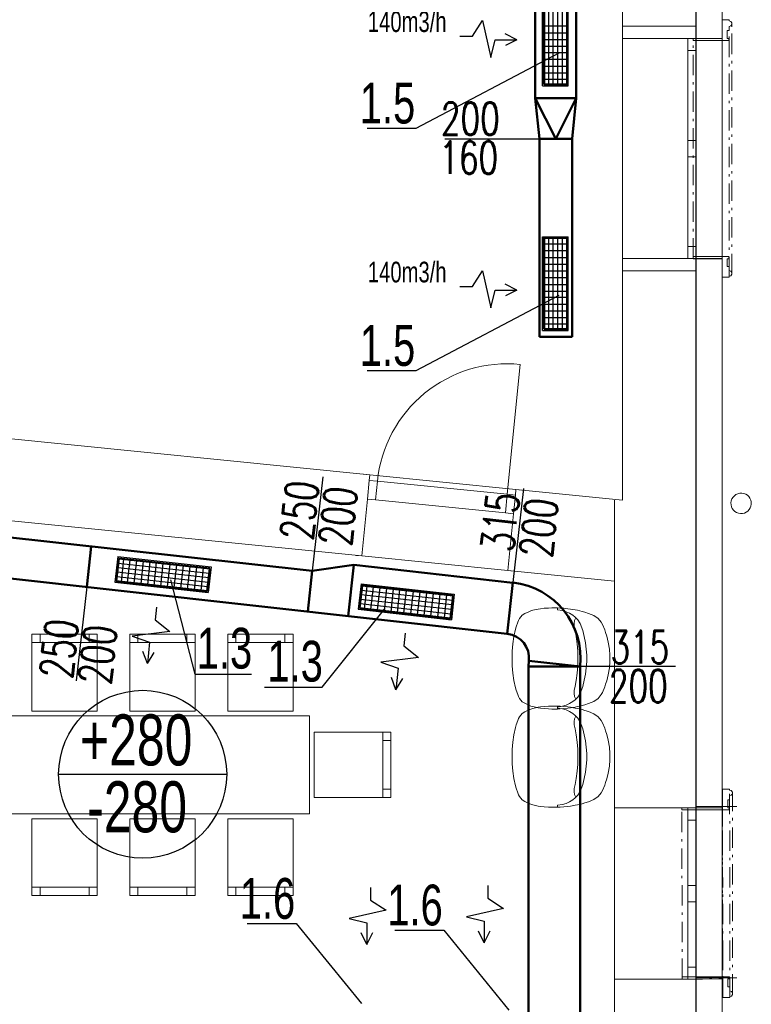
# Model space of a CAD drawing. Header units: millimetres. Extents: x 28262 to 240133, y -152087 to 56534.
# Tile 93 of 107: x 215938 to 220421, y -31115 to -25081. Entities that reach past the tile are written whole.
import ezdxf

# ---------------------------------------------------------------- set-up
doc = ezdxf.new("R2010")
doc.units = ezdxf.units.MM
doc.header["$MEASUREMENT"] = 0
doc.linetypes.add('Čerchovaná M', pattern=[225, 125, -42.5, 15, -42.5])
doc.linetypes.add('Čerchovaná S', pattern=[175, 75, -42.5, 15, -42.5])
doc.layers.get('0').update_dxf_attribs({"lineweight": 9})
for name, color, linetype, lineweight in [('--VZT', 6, 'Continuous', 50), ('--VZT POPIS', 7, 'Continuous', 25), ('--VZT_ODV', 5, 'Continuous', 50), ('--VZT_POPIS', 7, 'Continuous', 25), ('Konstrukce - nosné', 7, 'Continuous', 9), ('Nové_3D prvky fasada nove', 7, 'Continuous', 9), ('Nové_3D prvky fasada stavajici', 7, 'Continuous', 13), ('Nové_Interiér - nábytek', 9, 'Continuous', 9), ('Nové_Konstrukce - nosné', 7, 'Continuous', 9), ('Nové_Otvory – Dveře', 7, 'Continuous', 9), ('Nové_Otvory – Okna', 7, 'Continuous', 9)]:
    doc.layers.add(name, color=color, linetype=linetype, lineweight=lineweight)
doc.layers.add('NonPlottable_0', color=7, linetype='Continuous', lineweight=13, plot=False)
doc.styles.add('styl1', font='arial.ttf', dxfattribs={"width": 0.7, "height": 250})
doc.styles.add('styl2', font='ARIALUNI.ttf', dxfattribs={"width": 0.7, "height": 30})
doc.styles.add('styl6', font='romans.shx', dxfattribs={"width": 0.7, "height": 200})

msp = doc.modelspace()

# ---------------------------------------------------------------- linework, layer by layer
at = {"layer": '--VZT'}
for p, q in [((209925.8, -27590.4), (217730.6, -28459.8)), ((218925.6, -28844.4), (209898.2, -27838.8)), ((216349.1, -28557.4), (216376.7, -28309)), ((216530, -28522), (216545.5, -28382.9)), ((217102.1, -28444.9), (216545.5, -28382.9)), ((217086.6, -28584), (217102.1, -28444.9)), ((217702.9, -28708.2), (217730.6, -28459.8)), ((217730.6, -28459.8), (217986.3, -28422.9)), ((217951.4, -28735.9), (217986.3, -28422.9)), ((217986.3, -28422.9), (218960.4, -28531.4)), ((217086.6, -28584), (216530, -28522)), ((218925.6, -28844.4), (218960.5, -28531.1)), ((218020.8, -28688.1), (218036.3, -28548.9)), ((218592.9, -28610.9), (218036.3, -28548.9)), ((218577.4, -28750.1), (218592.9, -28610.9)), ((218577.4, -28750.1), (218020.8, -28688.1)), ((219057.8, -29009.8), (219056.2, -29044.7)), ((219058.1, -29009.8), (219371.1, -29044.7)), ((219056.2, -29044.7), (219056.2, -34577.9)), ((219371.2, -29044.7), (219056.2, -29044.7)), ((219371.2, -29044.7), (219371.2, -34577.9))]:
    msp.add_line(p, q, dxfattribs=at)
for centre, radius, end in [((218909, -28993.2), 465, 83.6436), ((218908.7, -28993.2), 150, 83.53092)]:
    msp.add_arc(centre, radius, 353.6436, end, dxfattribs=at)
at = {"layer": '--VZT POPIS'}
for p, q in [((219141.3, -25486.6), (219299.1, -25486.6)), ((218542.1, -25811.6), (219122, -25811.6)), ((219141.3, -26411.6), (219299.1, -26411.6)), ((219141.3, -26986.6), (219299.1, -26986.6)), ((217794.8, -27883.4), (217730.6, -28459.8)), ((219024.4, -27954.7), (218960.2, -28531.1)), ((216538.8, -28371.6), (216521.3, -28528.4)), ((217110.2, -28435.2), (217092.7, -28592)), ((218029.6, -28537.6), (218012.1, -28694.4)), ((216349.1, -28557.4), (216284.8, -29133.8)), ((218601, -28601.3), (218583.5, -28758.1)), ((219955.9, -29044.7), (219376, -29044.7)), ((216176.8, -29705.7), (217206.1, -29705.7))]:
    msp.add_line(p, q, dxfattribs=at)
msp.add_circle((216691.5, -29705.7), 514.7, dxfattribs=at)
at = {"layer": '--VZT_ODV'}
for p, q in [((219097, -25561.6), (219097, -22565.1)), ((219347, -22565.1), (219347, -25561.6)), ((219151.8, -24918.6), (219151.8, -25478.6)), ((219291.8, -24918.6), (219291.8, -25478.6)), ((219291.8, -25478.6), (219151.8, -25478.6)), ((219347, -25561.6), (219097, -25561.6)), ((219122, -25811.6), (219097, -25561.6)), ((219097, -25561.6), (219222, -25811.6)), ((219222, -25811.6), (219347, -25561.6)), ((219322, -25811.6), (219347, -25561.6)), ((219322, -25811.6), (219122, -25811.6)), ((219122, -25811.6), (219122, -27023.9)), ((219322, -27023.9), (219322, -25811.6)), ((219151.8, -26418.6), (219151.8, -26978.6)), ((219291.8, -26418.6), (219151.8, -26418.6)), ((219291.8, -26418.6), (219291.8, -26978.6)), ((219122, -27023.9), (219322, -27023.9)), ((219291.8, -26978.6), (219151.8, -26978.6))]:
    msp.add_line(p, q, dxfattribs=at)
at = {"layer": '--VZT_POPIS'}
for p, q in [((219141.3, -25486.6), (219141.3, -24911.6)), ((219180.3, -25478.8), (219180.3, -24918.6)), ((219207.2, -25477.7), (219207.2, -24918.6)), ((219235.3, -25478.8), (219235.3, -24918.6)), ((219263.3, -25478.8), (219263.3, -24918.6)), ((219299.1, -25486.6), (219299.1, -24911.6)), ((218712.4, -25182.4), (218774.2, -25085.3)), ((218774.2, -25085.3), (218825.4, -25313.1)), ((219291.8, -25121.6), (219151.8, -25121.6)), ((219291.8, -25162.6), (219151.8, -25162.6)), ((218634.7, -25182.4), (218712.4, -25182.4)), ((218825.4, -25313.1), (218851.8, -25203.6)), ((218851.8, -25203.6), (218984.2, -25203.6)), ((218984.2, -25203.6), (218911.9, -25168.3)), ((218984.2, -25203.6), (218913.6, -25238.9)), ((219291.8, -25205.1), (219151.8, -25205.1)), ((219291.8, -25246.1), (219151.8, -25246.1)), ((218367.3, -25745.5), (219244.3, -25284.5)), ((219291.8, -25284.6), (219151.8, -25284.6)), ((219291.8, -25325.6), (219151.8, -25325.6)), ((219291.8, -25368.1), (219151.8, -25368.1)), ((219291.8, -25409.1), (219151.8, -25409.1)), ((219291.8, -25447.6), (219151.8, -25447.6)), ((218067.2, -25745.5), (218367.3, -25745.5)), ((219141.3, -26986.6), (219141.3, -26411.6)), ((219180.3, -26978.8), (219180.3, -26418.6)), ((219207.2, -26977.7), (219207.2, -26418.6)), ((219235.3, -26978.8), (219235.3, -26418.6)), ((219263.3, -26978.8), (219263.3, -26418.6)), ((219299.1, -26986.6), (219299.1, -26411.6)), ((219291.8, -26456.1), (219151.8, -26456.1)), ((219291.8, -26497.1), (219151.8, -26497.1)), ((219291.8, -26539.6), (219151.8, -26539.6)), ((219291.8, -26580.6), (219151.8, -26580.6)), ((218712.4, -26717), (218774.2, -26619.9)), ((218774.2, -26619.9), (218825.4, -26847.7)), ((219291.8, -26621.6), (219151.8, -26621.6)), ((219291.8, -26662.6), (219151.8, -26662.6)), ((218634.7, -26717), (218712.4, -26717)), ((218984.2, -26738.2), (218911.9, -26702.9)), ((219291.8, -26705.1), (219151.8, -26705.1)), ((218367.3, -27231), (219244.3, -26770)), ((218825.4, -26847.7), (218851.8, -26738.2)), ((218851.8, -26738.2), (218984.2, -26738.2)), ((218984.2, -26738.2), (218913.6, -26773.5)), ((219291.8, -26746.1), (219151.8, -26746.1)), ((219291.8, -26784.6), (219151.8, -26784.6)), ((219291.8, -26825.6), (219151.8, -26825.6)), ((219291.8, -26868.1), (219151.8, -26868.1)), ((219291.8, -26909.1), (219151.8, -26909.1)), ((219291.8, -26947.6), (219151.8, -26947.6)), ((218067.2, -27231), (218367.3, -27231)), ((216538.8, -28371.6), (217110.2, -28435.2)), ((216542.2, -28411.2), (217098.9, -28473.2)), ((216560.8, -28525.4), (216576.3, -28386.3)), ((216599.1, -28529.7), (216614.6, -28390.5)), ((216639.9, -28534.2), (216655.4, -28395.1)), ((216682.1, -28538.9), (216697.6, -28399.8)), ((216722.8, -28543.5), (216738.3, -28404.3)), ((216761.1, -28547.7), (216776.6, -28408.6)), ((216801.9, -28552.3), (216817.4, -28413.1)), ((216844.1, -28557), (216859.6, -28417.8)), ((216536.1, -28465.8), (217092.8, -28527.8)), ((216540.4, -28438), (217096, -28499.9)), ((216884.8, -28561.5), (216900.3, -28422.4)), ((216925.6, -28566.1), (216941.1, -28426.9)), ((216966.3, -28570.6), (216981.8, -28431.5)), ((217008.6, -28575.3), (217024.1, -28436.2)), ((217049.3, -28579.8), (217064.8, -28440.7)), ((216521.3, -28528.4), (217092.7, -28592)), ((216533, -28493.7), (217089.7, -28555.7)), ((217013.2, -29093), (216864.3, -28513.5)), ((218029.6, -28537.6), (218601, -28601.3)), ((218033, -28577.2), (218589.7, -28639.3)), ((218051.6, -28691.5), (218067.1, -28552.4)), ((218089.9, -28695.8), (218105.4, -28556.6)), ((218130.6, -28700.3), (218146.1, -28561.2)), ((218172.9, -28705), (218188.4, -28565.9)), ((218213.6, -28709.5), (218229.1, -28570.4)), ((218251.9, -28713.8), (218267.4, -28574.7)), ((218292.6, -28718.3), (218308.1, -28579.2)), ((218334.9, -28723), (218350.4, -28583.9)), ((218375.6, -28727.6), (218391.1, -28588.4)), ((218416.4, -28732.1), (218431.9, -28593)), ((218457.1, -28736.7), (218472.6, -28597.5)), ((218499.4, -28741.4), (218514.9, -28602.2)), ((218023.8, -28659.7), (218580.5, -28721.8)), ((218026.9, -28631.9), (218583.6, -28693.9)), ((218031.1, -28604.1), (218586.7, -28666)), ((218540.1, -28745.9), (218555.6, -28606.8)), ((216775.5, -28682), (216767.9, -28759.3)), ((217790.3, -29172.5), (218173.8, -28694)), ((218012.1, -28694.4), (218583.5, -28758.1)), ((216767.9, -28759.3), (216858.5, -28830.3)), ((216858.5, -28830.3), (216626.8, -28858.9)), ((218298.8, -28841.5), (218291.2, -28918.8)), ((216626.8, -28858.9), (216733.1, -28896)), ((216733.1, -28896), (216720.1, -29027.7)), ((216720.1, -29027.7), (216691.9, -28954)), ((216720.1, -29027.7), (216762.4, -28959.2)), ((218291.2, -28918.8), (218381.8, -28989.8)), ((218381.8, -28989.8), (218150.1, -29018.4)), ((218150.1, -29018.4), (218256.4, -29055.5)), ((218256.4, -29055.5), (218243.4, -29187.2)), ((217013.2, -29093), (217357.3, -29093)), ((218243.4, -29187.2), (218215.2, -29113.5)), ((218243.4, -29187.2), (218285.7, -29118.7)), ((217438.8, -29172.5), (217790.3, -29172.5)), ((218086.8, -30398.8), (218086.8, -30476.4)), ((218805.7, -30388.2), (218805.7, -30465.8)), ((218805.7, -30465.8), (218902.9, -30527.6)), ((218086.8, -30476.4), (218183.9, -30538.2)), ((218902.9, -30527.6), (218675, -30578.8)), ((218183.9, -30538.2), (217956.1, -30589.4)), ((217956.1, -30589.4), (218065.6, -30615.9)), ((218675, -30578.8), (218784.5, -30605.3)), ((217331.7, -30620), (217631.8, -30620)), ((217631.8, -30620), (218031.3, -31111.2)), ((218065.6, -30615.9), (218065.6, -30748.3)), ((218784.5, -30605.3), (218784.5, -30737.7)), ((218065.6, -30748.3), (218030.3, -30677.7)), ((218065.6, -30748.3), (218100.9, -30675.9)), ((218235.7, -30660.5), (218535.8, -30660.5)), ((218535.8, -30660.5), (218935.3, -31151.7)), ((218784.5, -30737.7), (218749.2, -30667.1)), ((218784.5, -30737.7), (218819.9, -30665.3))]:
    msp.add_line(p, q, dxfattribs=at)
at = {"linetype": 'Continuous'}
msp.add_line((220081.9, -35722.3), (220081.9, -18100.3), dxfattribs=at)
at = {"layer": 'Konstrukce - nosné', "linetype": 'Continuous'}
for p, q in [((219631.9, -23610.3), (219631.9, -25120.6)), ((220081.9, -25120.6), (220081.9, -23610.3)), ((219931.9, -25120.6), (219631.9, -25120.6)), ((219981.9, -25120.6), (219931.9, -25120.6)), ((220081.9, -25120.6), (219981.9, -25120.6)), ((219931.9, -26620.6), (219631.9, -26620.6)), ((219631.9, -26620.6), (219631.9, -28025.5)), ((219981.9, -26620.6), (219931.9, -26620.6)), ((220081.9, -26620.6), (219981.9, -26620.6)), ((220081.9, -28025.5), (220081.9, -26620.6)), ((218083.3, -27870.2), (212156.2, -27276.1)), ((212106.4, -27773.6), (218033.4, -28367.7)), ((218083.3, -27870.2), (218046.5, -27866.5)), ((218079.8, -27905.1), (218083.3, -27870.2)), ((218068.3, -28019.5), (218079.8, -27905.1)), ((218963.8, -28109.3), (218975.3, -27994.8)), ((218975.3, -27994.8), (218978.8, -27960)), ((218978.8, -27960), (219015.6, -27963.7)), ((219631.7, -28025.5), (218978.8, -27960)), ((218033.4, -28367.7), (218068.3, -28019.5)), ((218033.4, -28367.7), (218068.3, -28019.5)), ((219581.7, -28025.5), (219581.7, -29912.1)), ((220081.7, -29912.1), (220081.7, -28025.5)), ((218928.9, -28457.5), (218963.8, -28109.3)), ((218928.9, -28457.5), (218963.8, -28109.3)), ((218033.4, -28367.7), (217996.6, -28364)), ((218928.9, -28457.5), (218965.8, -28461.2)), ((218928.9, -28457.5), (219581.8, -28523)), ((220031.7, -29912.1), (219581.7, -29912.1)), ((220081.7, -29912.1), (220031.7, -29912.1)), ((220031.7, -30962.1), (219581.7, -30962.1)), ((219581.7, -30962.1), (219581.7, -31408.8)), ((220081.7, -30962.1), (220031.7, -30962.1)), ((220081.7, -31408.8), (220081.7, -30962.1))]:
    msp.add_line(p, q, dxfattribs=at)
at = {"layer": 'NonPlottable_0'}
for p, q in [((220081.7, -23540.3), (220081.7, -25195.6)), ((220241.7, -25195.6), (220241.7, -23540.3)), ((220284.8, -25081.4), (220241.7, -25081.4)), ((220241.7, -25081.4), (220241.7, -25195.7)), ((220284.8, -25088), (220284.8, -25081.4)), ((220295.1, -25091.3), (220284.8, -25088)), ((220301.4, -25100), (220295.1, -25091.3)), ((220301.4, -25110.8), (220301.4, -25100)), ((220273.4, -25195.7), (220273.4, -25147.9)), ((220273.4, -25147.9), (220284.8, -25147.9)), ((220284.8, -25122.9), (220295.1, -25119.6)), ((220284.8, -25147.9), (220284.8, -25122.9)), ((220295.1, -25119.6), (220301.4, -25110.8)), ((220241.7, -25195.7), (220063.9, -25195.7)), ((220063.9, -25195.7), (220063.9, -25208.4)), ((220063.9, -25208.4), (220282.6, -25208.4)), ((220081.7, -25195.6), (220141.7, -25195.6)), ((220141.7, -25195.6), (220241.7, -25195.6)), ((220282.6, -25195.7), (220273.4, -25195.7)), ((220282.6, -25208.4), (220282.6, -25195.7)), ((220282.6, -26533), (220063.9, -26533)), ((220063.9, -26533), (220063.9, -26545.7)), ((220063.9, -26545.7), (220241.7, -26545.7)), ((220141.7, -26545.6), (220081.7, -26545.6)), ((220081.7, -26545.6), (220081.7, -29903.6)), ((220241.7, -26545.6), (220141.7, -26545.6)), ((220241.7, -29903.6), (220241.7, -26545.6)), ((220241.7, -26545.7), (220241.7, -26660)), ((220273.4, -26593.5), (220273.4, -26545.7)), ((220273.4, -26545.7), (220282.6, -26545.7)), ((220282.6, -26545.7), (220282.6, -26533)), ((220284.8, -26593.5), (220273.4, -26593.5)), ((220284.8, -26618.5), (220284.8, -26593.5)), ((220241.7, -26660), (220284.8, -26660)), ((220295.1, -26621.8), (220284.8, -26618.5)), ((220284.8, -26653.5), (220295.1, -26650.1)), ((220284.8, -26660), (220284.8, -26653.5)), ((220301.4, -26630.6), (220295.1, -26621.8)), ((220295.1, -26650.1), (220301.4, -26641.4)), ((220301.4, -26641.4), (220301.4, -26630.6)), ((220287.9, -29796), (220244.8, -29796)), ((220244.8, -29796), (220244.9, -29910.3)), ((220287.9, -29802.5), (220287.9, -29796)), ((220298.2, -29805.9), (220287.9, -29802.5)), ((220304.6, -29814.6), (220298.2, -29805.9)), ((220276.6, -29910.3), (220276.6, -29862.4)), ((220276.6, -29862.4), (220288, -29862.4)), ((220288, -29837.5), (220298.2, -29834.1)), ((220288, -29862.4), (220288, -29837.5)), ((220298.2, -29834.1), (220304.6, -29825.4)), ((220304.6, -29825.4), (220304.6, -29814.6)), ((220244.9, -29910.3), (219995.7, -29910.4)), ((219995.7, -29910.4), (219995.7, -29923.2)), ((219995.7, -29923.2), (220285.8, -29923)), ((220081.7, -29903.6), (220241.7, -29903.6)), ((220285.8, -29910.3), (220276.6, -29910.3)), ((220285.8, -29923), (220285.8, -29910.3)), ((220286.4, -30947.6), (219996.3, -30947.7)), ((219996.3, -30947.7), (219996.3, -30960.4)), ((220241.7, -30953.6), (220081.7, -30953.6)), ((220081.7, -30953.6), (220081.7, -32843.6)), ((220241.7, -32843.6), (220241.7, -30953.6)), ((220286.5, -30960.3), (220286.4, -30947.6)), ((219996.3, -30960.4), (220245.5, -30960.3)), ((220245.5, -30960.3), (220245.6, -31074.6)), ((220277.3, -31008.1), (220277.2, -30960.3)), ((220277.2, -30960.3), (220286.5, -30960.3)), ((220288.6, -31008.1), (220277.3, -31008.1)), ((220288.7, -31033.1), (220288.6, -31008.1)), ((220245.6, -31074.6), (220288.7, -31074.6)), ((220298.9, -31036.4), (220288.7, -31033.1)), ((220288.7, -31068), (220298.9, -31064.7)), ((220288.7, -31074.6), (220288.7, -31068)), ((220305.3, -31045.1), (220298.9, -31036.4)), ((220298.9, -31064.7), (220305.3, -31055.9)), ((220305.3, -31055.9), (220305.3, -31045.1))]:
    msp.add_line(p, q, dxfattribs=at)
at = {"layer": 'Nové_3D prvky fasada nove', "linetype": 'Čerchovaná M'}
for p, q in [((220241.7, -26660), (220241.7, -25081.4)), ((220241.7, -25081.4), (220284.8, -25081.4)), ((220241.7, -25195.7), (220241.7, -25081.4)), ((220241.7, -25081.4), (220284.8, -25081.4)), ((220284.8, -26660), (220284.8, -25081.4)), ((220284.8, -25081.4), (220284.8, -25088)), ((220284.8, -25088), (220295.1, -25091.3)), ((220284.8, -25088), (220295.1, -25091.3)), ((220295.1, -25091.3), (220301.4, -25100)), ((220295.1, -25091.3), (220301.4, -25100)), ((220301.4, -26641.4), (220301.4, -25100)), ((220301.4, -25100), (220301.4, -25110.8)), ((220273.4, -25147.9), (220273.4, -25195.7)), ((220284.8, -25147.9), (220273.4, -25147.9)), ((220295.1, -25119.6), (220284.8, -25122.9)), ((220284.8, -25122.9), (220284.8, -25147.9)), ((220301.4, -25110.8), (220295.1, -25119.6)), ((220063.9, -26545.7), (220063.9, -25195.7)), ((220063.9, -25195.7), (220241.7, -25195.7)), ((220063.9, -25208.4), (220063.9, -25195.7)), ((220063.9, -25195.7), (220241.7, -25195.7)), ((220282.6, -25208.4), (220063.9, -25208.4)), ((220273.4, -25195.7), (220282.6, -25195.7)), ((220282.6, -25195.7), (220282.6, -25208.4)), ((220282.6, -26533), (220063.9, -26533)), ((220063.9, -26533), (220063.9, -26545.7)), ((220063.9, -26545.7), (220241.7, -26545.7)), ((220063.9, -26545.7), (220241.7, -26545.7)), ((220241.7, -26545.7), (220241.7, -26660)), ((220273.4, -26545.7), (220282.6, -26545.7)), ((220273.4, -26593.5), (220273.4, -26545.7)), ((220282.6, -26545.7), (220282.6, -26533)), ((220284.8, -26593.5), (220273.4, -26593.5)), ((220284.8, -26618.5), (220284.8, -26593.5)), ((220241.7, -26660), (220284.8, -26660)), ((220241.7, -26660), (220284.8, -26660)), ((220295.1, -26621.8), (220284.8, -26618.5)), ((220284.8, -26653.5), (220295.1, -26650.1)), ((220284.8, -26653.5), (220295.1, -26650.1)), ((220284.8, -26660), (220284.8, -26653.5)), ((220301.4, -26630.6), (220295.1, -26621.8)), ((220295.1, -26650.1), (220301.4, -26641.4)), ((220295.1, -26650.1), (220301.4, -26641.4)), ((220301.4, -26641.4), (220301.4, -26630.6)), ((220245.6, -31074.6), (220244.8, -29796)), ((220244.8, -29796), (220287.9, -29796)), ((220244.9, -29910.3), (220244.8, -29796)), ((220244.8, -29796), (220287.9, -29796)), ((220288.7, -31074.6), (220287.9, -29796)), ((220287.9, -29796), (220287.9, -29802.5)), ((220287.9, -29802.5), (220298.2, -29805.9)), ((220287.9, -29802.5), (220298.2, -29805.9)), ((220298.2, -29805.9), (220304.6, -29814.6)), ((220298.2, -29805.9), (220304.6, -29814.6)), ((220276.6, -29862.4), (220276.6, -29910.3)), ((220288, -29862.4), (220276.6, -29862.4)), ((220298.2, -29834.1), (220288, -29837.5)), ((220288, -29837.5), (220288, -29862.4)), ((220304.6, -29825.4), (220298.2, -29834.1)), ((220305.3, -31055.9), (220304.6, -29814.6)), ((220304.6, -29814.6), (220304.6, -29825.4)), ((219995.7, -29910.4), (220244.9, -29910.3)), ((219995.7, -29910.4), (220244.9, -29910.3)), ((219996.3, -30960.4), (219995.7, -29910.4)), ((219995.7, -29923.2), (219995.7, -29910.4)), ((220285.8, -29923), (219995.7, -29923.2)), ((220276.6, -29910.3), (220285.8, -29910.3)), ((220285.8, -29910.3), (220285.8, -29923)), ((220286.4, -30947.6), (219996.3, -30947.7)), ((219996.3, -30947.7), (219996.3, -30960.4)), ((220286.5, -30960.3), (220286.4, -30947.6)), ((219996.3, -30960.4), (220245.5, -30960.3)), ((219996.3, -30960.4), (220245.5, -30960.3)), ((220245.5, -30960.3), (220245.6, -31074.6)), ((220277.2, -30960.3), (220286.5, -30960.3)), ((220277.3, -31008.1), (220277.2, -30960.3)), ((220288.6, -31008.1), (220277.3, -31008.1)), ((220288.7, -31033.1), (220288.6, -31008.1)), ((220245.6, -31074.6), (220288.7, -31074.6)), ((220245.6, -31074.6), (220288.7, -31074.6)), ((220298.9, -31036.4), (220288.7, -31033.1)), ((220288.7, -31068), (220298.9, -31064.7)), ((220288.7, -31068), (220298.9, -31064.7)), ((220288.7, -31074.6), (220288.7, -31068)), ((220305.3, -31045.1), (220298.9, -31036.4)), ((220298.9, -31064.7), (220305.3, -31055.9)), ((220298.9, -31064.7), (220305.3, -31055.9)), ((220305.3, -31055.9), (220305.3, -31045.1))]:
    msp.add_line(p, q, dxfattribs=at)
at = {"layer": 'Nové_3D prvky fasada nove', "linetype": 'Continuous'}
for p, q in [((220241.7, -25081.4), (220241.7, -25195.7)), ((220284.8, -25081.4), (220241.7, -25081.4)), ((220284.8, -25081.4), (220284.8, -25088)), ((220284.8, -25088), (220295.1, -25091.3)), ((220295.1, -25091.3), (220301.4, -25100)), ((220301.4, -25100), (220301.4, -25110.8)), ((220273.4, -25147.9), (220273.4, -25195.7)), ((220284.8, -25147.9), (220273.4, -25147.9)), ((220295.1, -25119.6), (220284.8, -25122.9)), ((220284.8, -25122.9), (220284.8, -25147.9)), ((220301.4, -25110.8), (220295.1, -25119.6)), ((220241.7, -25195.7), (220063.9, -25195.7)), ((220063.9, -25195.7), (220063.9, -25208.4)), ((220282.6, -25208.4), (220063.9, -25208.4)), ((220282.6, -25195.7), (220273.4, -25195.7)), ((220282.6, -25195.7), (220282.6, -25208.4)), ((220282.6, -26533), (220063.9, -26533)), ((220063.9, -26533), (220063.9, -26545.7)), ((220241.7, -26545.7), (220063.9, -26545.7)), ((220241.7, -26545.7), (220241.7, -26660)), ((220273.4, -26545.7), (220273.4, -26593.5)), ((220282.6, -26545.7), (220273.4, -26545.7)), ((220282.6, -26533), (220282.6, -26545.7)), ((220284.8, -26593.5), (220273.4, -26593.5)), ((220284.8, -26593.5), (220284.8, -26618.5)), ((220284.8, -26660), (220241.7, -26660)), ((220284.8, -26618.5), (220295.1, -26621.8)), ((220295.1, -26650.1), (220284.8, -26653.5)), ((220284.8, -26653.5), (220284.8, -26660)), ((220295.1, -26621.8), (220301.4, -26630.6)), ((220301.4, -26641.4), (220295.1, -26650.1)), ((220301.4, -26630.6), (220301.4, -26641.4)), ((220244.8, -29796), (220244.9, -29910.3)), ((220287.9, -29796), (220244.8, -29796)), ((220287.9, -29796), (220287.9, -29802.5)), ((220287.9, -29802.5), (220298.2, -29805.9)), ((220298.2, -29805.9), (220304.6, -29814.6)), ((220276.6, -29862.4), (220276.6, -29910.3)), ((220288, -29862.4), (220276.6, -29862.4)), ((220298.2, -29834.1), (220288, -29837.5)), ((220288, -29837.5), (220288, -29862.4)), ((220304.6, -29825.4), (220298.2, -29834.1)), ((220304.6, -29814.6), (220304.6, -29825.4)), ((220244.9, -29910.3), (219995.7, -29910.4)), ((219995.7, -29910.4), (219995.7, -29923.2)), ((220285.8, -29923), (219995.7, -29923.2)), ((220285.8, -29910.3), (220276.6, -29910.3)), ((220285.8, -29910.3), (220285.8, -29923)), ((220286.4, -30947.6), (219996.3, -30947.7)), ((219996.3, -30947.7), (219996.3, -30960.4)), ((220286.4, -30947.6), (220286.5, -30960.3)), ((220245.5, -30960.3), (219996.3, -30960.4)), ((220245.5, -30960.3), (220245.6, -31074.6)), ((220277.2, -30960.3), (220277.3, -31008.1)), ((220286.5, -30960.3), (220277.2, -30960.3)), ((220288.6, -31008.1), (220277.3, -31008.1)), ((220288.6, -31008.1), (220288.7, -31033.1)), ((220288.7, -31074.6), (220245.6, -31074.6)), ((220288.7, -31033.1), (220298.9, -31036.4)), ((220298.9, -31064.7), (220288.7, -31068)), ((220288.7, -31068), (220288.7, -31074.6)), ((220298.9, -31036.4), (220305.3, -31045.1)), ((220305.3, -31055.9), (220298.9, -31064.7)), ((220305.3, -31045.1), (220305.3, -31055.9))]:
    msp.add_line(p, q, dxfattribs=at)
at = {"layer": 'Nové_3D prvky fasada nove', "linetype": 'Čerchovaná S'}
for p, q in [((220241.7, -26660), (220241.7, -25081.4)), ((220245.2, -31075.6), (220244.8, -29796))]:
    msp.add_line(p, q, dxfattribs=at)
at = {"layer": 'Nové_3D prvky fasada stavajici', "linetype": 'Continuous'}
for start, end in [(356.29402, 176.29402), (176.29402, 356.29402)]:
    msp.add_arc((220358.1, -28045.4), 62.5, start, end, dxfattribs=at)
at = {"layer": 'Nové_Interiér - nábytek', "linetype": 'Continuous'}
for p, q in [((216412.9, -28847.9), (216012.9, -28847.9)), ((216012.9, -28847.9), (216012.9, -29317.9)), ((216012.9, -28897.9), (216412.9, -28897.9)), ((216062.9, -28897.9), (216062.9, -28847.9)), ((216362.9, -28897.9), (216362.9, -28847.9)), ((216412.9, -29317.9), (216412.9, -28847.9)), ((217012.9, -28847.9), (216612.9, -28847.9)), ((216612.9, -28847.9), (216612.9, -29317.9)), ((216612.9, -28897.9), (217012.9, -28897.9)), ((216662.9, -28897.9), (216662.9, -28847.9)), ((216962.9, -28897.9), (216962.9, -28847.9)), ((217012.9, -29317.9), (217012.9, -28847.9)), ((217612.9, -28847.9), (217212.9, -28847.9)), ((217212.9, -28847.9), (217212.9, -29317.9)), ((217212.9, -28897.9), (217612.9, -28897.9)), ((217262.9, -28897.9), (217262.9, -28847.9)), ((217562.9, -28897.9), (217562.9, -28847.9)), ((217612.9, -29317.9), (217612.9, -28847.9)), ((216012.9, -29317.9), (216412.9, -29317.9)), ((216612.9, -29317.9), (217012.9, -29317.9)), ((217212.9, -29317.9), (217612.9, -29317.9)), ((217712.9, -29347.9), (214112.9, -29347.9)), ((217712.9, -29947.9), (217712.9, -29347.9)), ((217742.9, -29447.9), (217742.9, -29847.9)), ((218212.9, -29447.9), (217742.9, -29447.9)), ((218162.9, -29447.9), (218162.9, -29847.9)), ((218212.9, -29847.9), (218212.9, -29447.9)), ((218162.9, -29497.9), (218212.9, -29497.9)), ((218162.9, -29797.9), (218212.9, -29797.9)), ((217742.9, -29847.9), (218212.9, -29847.9)), ((214112.9, -29947.9), (217712.9, -29947.9)), ((216012.9, -29977.9), (216412.9, -29977.9)), ((216012.9, -30447.9), (216012.9, -29977.9)), ((216412.9, -29977.9), (216412.9, -30447.9)), ((216612.9, -29977.9), (217012.9, -29977.9)), ((216612.9, -30447.9), (216612.9, -29977.9)), ((217012.9, -29977.9), (217012.9, -30447.9)), ((217212.9, -29977.9), (217612.9, -29977.9)), ((217212.9, -30447.9), (217212.9, -29977.9)), ((217612.9, -29977.9), (217612.9, -30447.9)), ((216012.9, -30397.9), (216412.9, -30397.9)), ((216062.9, -30397.9), (216062.9, -30447.9)), ((216362.9, -30397.9), (216362.9, -30447.9)), ((216612.9, -30397.9), (217012.9, -30397.9)), ((216662.9, -30397.9), (216662.9, -30447.9)), ((216962.9, -30397.9), (216962.9, -30447.9)), ((217212.9, -30397.9), (217612.9, -30397.9)), ((217262.9, -30397.9), (217262.9, -30447.9)), ((217562.9, -30397.9), (217562.9, -30447.9)), ((216412.9, -30447.9), (216012.9, -30447.9)), ((217012.9, -30447.9), (216612.9, -30447.9)), ((217612.9, -30447.9), (217212.9, -30447.9))]:
    msp.add_line(p, q, dxfattribs=at)
at = {"layer": 'Nové_Konstrukce - nosné', "linetype": 'Continuous'}
for p, q in [((220081.7, -23540.3), (220081.7, -25195.6)), ((220241.7, -25195.6), (220241.7, -23540.3)), ((219631.9, -25120.6), (219631.9, -25195.6)), ((220081.9, -25195.6), (220081.9, -25120.6)), ((220081.9, -25195.6), (219631.9, -25195.6)), ((219631.9, -26545.6), (219631.9, -26620.6)), ((219631.9, -26545.6), (220081.9, -26545.6)), ((220081.7, -26545.6), (220081.7, -29903.6)), ((220081.9, -26620.6), (220081.9, -26545.6)), ((220241.7, -29903.6), (220241.7, -26545.6)), ((219033.6, -28720.8), (219017.6, -28730.3)), ((219056.5, -28709.5), (219033.6, -28720.8)), ((219070.3, -28704), (219056.5, -28709.5)), ((219082.9, -28700.3), (219070.3, -28704)), ((219114.6, -28693.3), (219082.9, -28700.3)), ((219128.7, -28691.2), (219114.6, -28693.3)), ((219152, -28688.5), (219128.7, -28691.2)), ((219178.8, -28686.9), (219152, -28688.5)), ((219198.6, -28686), (219178.8, -28686.9)), ((219232.9, -28685.8), (219198.6, -28686)), ((219248.9, -28686.7), (219232.9, -28685.8)), ((219232.9, -28697.7), (219232.9, -28685.8)), ((219232.9, -28697.7), (219264.8, -28702.7)), ((219271.8, -28688.6), (219248.9, -28686.7)), ((219264.8, -28702.7), (219285.8, -28709.5)), ((219297.4, -28690.9), (219271.8, -28688.6)), ((219285.8, -28709.5), (219306.4, -28718.9)), ((219313.2, -28693.2), (219297.4, -28690.9)), ((219306.4, -28718.9), (219326.4, -28731.1)), ((219342.4, -28697.8), (219313.2, -28693.2)), ((219356, -28700.8), (219342.4, -28697.8)), ((219384.6, -28707.5), (219356, -28700.8)), ((219399.6, -28712.1), (219384.6, -28707.5)), ((219423.7, -28719.9), (219399.6, -28712.1)), ((219455.7, -28732.5), (219423.7, -28719.9)), ((218989.1, -28774.4), (218979.7, -28801.7)), ((218994.1, -28762.3), (218989.1, -28774.4)), ((219001.1, -28750.8), (218994.1, -28762.3)), ((219017.6, -28730.3), (219001.1, -28750.8)), ((219326.4, -28731.1), (219342.3, -28742.9)), ((219335.7, -28781.4), (219335.8, -28780.2)), ((219336.2, -28799.8), (219335.7, -28781.4)), ((219335.8, -28780.2), (219338.2, -28763)), ((219338.2, -28763), (219346.1, -28746.9)), ((219342.3, -28742.9), (219346.1, -28746.9)), ((219346.1, -28746.9), (219357.3, -28759.2)), ((219357.3, -28759.2), (219373, -28781.8)), ((219373, -28781.8), (219387.5, -28824.8)), ((219481.6, -28750.8), (219455.7, -28732.5)), ((219501.2, -28774.4), (219481.6, -28750.8)), ((219507.9, -28788), (219501.2, -28774.4)), ((218975.2, -28816.6), (218966.2, -28861.2)), ((218979.7, -28801.7), (218975.2, -28816.6)), ((219340.8, -28825.2), (219336.2, -28799.8)), ((219347.5, -28861), (219340.8, -28825.2)), ((219387.5, -28824.8), (219397.4, -28861.9)), ((219522.3, -28821.1), (219507.9, -28788)), ((219528.1, -28837.4), (219522.3, -28821.1)), ((219535.2, -28859.1), (219528.1, -28837.4)), ((218966.2, -28861.2), (218959.8, -28906.1)), ((219353.4, -28906), (219347.5, -28861)), ((219397.4, -28861.9), (219404.8, -28899.7)), ((219404.8, -28899.7), (219409.8, -28938)), ((219544.5, -28895.3), (219535.2, -28859.1)), ((219551.7, -28938.1), (219544.5, -28895.3)), ((218956, -28951.4), (218954.8, -28995.8)), ((218959.8, -28906.1), (218956, -28951.4)), ((219356.9, -28950.8), (219353.4, -28906)), ((219357.4, -28971.4), (219356.9, -28950.8)), ((219409.8, -28938), (219412.3, -28976.5)), ((219554.6, -28976), (219551.7, -28938.1)), ((218954.8, -28995.8), (218956, -29040.1)), ((219356.9, -29040.7), (219357.4, -29020.2)), ((219358.1, -28995.8), (219357.4, -28971.4)), ((219357.4, -29020.2), (219358.1, -28995.8)), ((219412.3, -29015.1), (219409.8, -29053.6)), ((219412.3, -28976.5), (219412.3, -28995.8)), ((219412.3, -28995.8), (219412.3, -29015.1)), ((219551.7, -29053.4), (219554.6, -29015.5)), ((219554.8, -28995.8), (219554.6, -28976)), ((219554.6, -29015.5), (219554.8, -28995.8)), ((218956, -29040.1), (218959.8, -29085.4)), ((218959.8, -29085.4), (218966.2, -29130.4)), ((219347.5, -29130.5), (219353.4, -29085.5)), ((219353.4, -29085.5), (219356.9, -29040.7)), ((219409.8, -29053.6), (219404.8, -29091.8)), ((219544.5, -29096.2), (219551.7, -29053.4)), ((218966.2, -29130.4), (218975.2, -29174.9)), ((219340.8, -29166.4), (219347.5, -29130.5)), ((219397.4, -29129.6), (219387.5, -29166.7)), ((219404.8, -29091.8), (219397.4, -29129.6)), ((219528.1, -29154.1), (219535.2, -29132.5)), ((219535.2, -29132.5), (219544.5, -29096.2)), ((218975.2, -29174.9), (218979.7, -29189.9)), ((218979.7, -29189.9), (218989.1, -29217.2)), ((219335.7, -29210.1), (219336.2, -29191.8)), ((219336.2, -29191.8), (219340.8, -29166.4)), ((219387.5, -29166.7), (219373, -29209.7)), ((219501.2, -29217.2), (219507.9, -29203.5)), ((219507.9, -29203.5), (219522.3, -29170.4)), ((219522.3, -29170.4), (219528.1, -29154.1)), ((218989.1, -29217.2), (218994.1, -29229.2)), ((218994.1, -29229.2), (219001.1, -29240.8)), ((219001.1, -29240.8), (219017.6, -29261.3)), ((219017.6, -29261.3), (219033.6, -29270.7)), ((219306.4, -29272.6), (219326.4, -29260.5)), ((219326.4, -29260.5), (219342.3, -29248.7)), ((219335.8, -29211.3), (219335.7, -29210.1)), ((219338.2, -29228.5), (219335.8, -29211.3)), ((219346.1, -29244.6), (219338.2, -29228.5)), ((219342.3, -29248.7), (219346.1, -29244.6)), ((219357.3, -29232.4), (219346.1, -29244.6)), ((219373, -29209.7), (219357.3, -29232.4)), ((219423.7, -29271.7), (219455.7, -29259)), ((219455.7, -29259), (219481.6, -29240.8)), ((219481.6, -29240.8), (219501.2, -29217.2)), ((219033.6, -29322.8), (219017.6, -29332.2)), ((219033.6, -29270.7), (219056.5, -29282)), ((219056.5, -29311.4), (219033.6, -29322.8)), ((219056.5, -29282), (219070.3, -29287.6)), ((219070.3, -29305.9), (219056.5, -29311.4)), ((219070.3, -29287.6), (219082.9, -29291.2)), ((219082.9, -29302.2), (219070.3, -29305.9)), ((219082.9, -29291.2), (219114.6, -29298.3)), ((219114.6, -29295.2), (219082.9, -29302.2)), ((219128.7, -29293.1), (219114.6, -29295.2)), ((219114.6, -29298.3), (219128.7, -29300.4)), ((219152, -29290.4), (219128.7, -29293.1)), ((219128.7, -29300.4), (219152, -29303)), ((219178.8, -29288.8), (219152, -29290.4)), ((219152, -29303), (219178.8, -29304.7)), ((219198.6, -29287.9), (219178.8, -29288.8)), ((219178.8, -29304.7), (219198.6, -29305.6)), ((219232.9, -29287.7), (219198.6, -29287.9)), ((219198.6, -29305.6), (219232.9, -29305.8)), ((219248.9, -29288.6), (219232.9, -29287.7)), ((219232.9, -29299.7), (219232.9, -29287.7)), ((219232.9, -29293.8), (219264.8, -29288.9)), ((219232.9, -29293.8), (219232.9, -29305.8)), ((219232.9, -29299.7), (219264.8, -29304.6)), ((219232.9, -29305.8), (219248.9, -29304.8)), ((219271.8, -29290.5), (219248.9, -29288.6)), ((219248.9, -29304.8), (219271.8, -29302.9)), ((219264.8, -29288.9), (219285.8, -29282.1)), ((219264.8, -29304.6), (219285.8, -29311.4)), ((219297.4, -29292.8), (219271.8, -29290.5)), ((219271.8, -29302.9), (219297.4, -29300.7)), ((219285.8, -29282.1), (219306.4, -29272.6)), ((219285.8, -29311.4), (219306.4, -29320.9)), ((219313.2, -29295.1), (219297.4, -29292.8)), ((219297.4, -29300.7), (219313.2, -29298.3)), ((219306.4, -29320.9), (219326.4, -29333)), ((219313.2, -29298.3), (219342.4, -29293.7)), ((219342.4, -29299.7), (219313.2, -29295.1)), ((219342.4, -29293.7), (219356, -29290.7)), ((219356, -29302.8), (219342.4, -29299.7)), ((219356, -29290.7), (219384.6, -29284)), ((219384.6, -29309.5), (219356, -29302.8)), ((219384.6, -29284), (219399.6, -29279.4)), ((219399.6, -29314.1), (219384.6, -29309.5)), ((219399.6, -29279.4), (219423.7, -29271.7)), ((219423.7, -29321.8), (219399.6, -29314.1)), ((219455.7, -29334.4), (219423.7, -29321.8)), ((218989.1, -29376.3), (218979.7, -29403.6)), ((218994.1, -29364.2), (218989.1, -29376.3)), ((219001.1, -29352.7), (218994.1, -29364.2)), ((219017.6, -29332.2), (219001.1, -29352.7)), ((219326.4, -29333), (219342.3, -29344.8)), ((219335.7, -29383.3), (219335.8, -29382.1)), ((219336.2, -29401.7), (219335.7, -29383.3)), ((219335.8, -29382.1), (219338.2, -29364.9)), ((219338.2, -29364.9), (219346.1, -29348.8)), ((219342.3, -29344.8), (219346.1, -29348.8)), ((219346.1, -29348.8), (219357.3, -29361.1)), ((219357.3, -29361.1), (219373, -29383.8)), ((219373, -29383.8), (219387.5, -29426.8)), ((219481.6, -29352.7), (219455.7, -29334.4)), ((219501.2, -29376.3), (219481.6, -29352.7)), ((219507.9, -29389.9), (219501.2, -29376.3)), ((218975.2, -29418.5), (218966.2, -29463.1)), ((218979.7, -29403.6), (218975.2, -29418.5)), ((219340.8, -29427.1), (219336.2, -29401.7)), ((219347.5, -29462.9), (219340.8, -29427.1)), ((219387.5, -29426.8), (219397.4, -29463.9)), ((219522.3, -29423.1), (219507.9, -29389.9)), ((219528.1, -29439.4), (219522.3, -29423.1)), ((219535.2, -29461), (219528.1, -29439.4)), ((218959.8, -29508.1), (218956, -29553.4)), ((218966.2, -29463.1), (218959.8, -29508.1)), ((219353.4, -29507.9), (219347.5, -29462.9)), ((219356.9, -29552.7), (219353.4, -29507.9)), ((219397.4, -29463.9), (219404.8, -29501.6)), ((219404.8, -29501.6), (219409.8, -29539.9)), ((219544.5, -29497.2), (219535.2, -29461)), ((219551.7, -29540), (219544.5, -29497.2)), ((218956, -29553.4), (218954.8, -29597.7)), ((219357.4, -29573.3), (219356.9, -29552.7)), ((219409.8, -29539.9), (219412.3, -29578.4)), ((219554.6, -29578), (219551.7, -29540)), ((218954.8, -29597.7), (218956, -29642)), ((219356.9, -29642.7), (219357.4, -29622.1)), ((219358.1, -29597.7), (219357.4, -29573.3)), ((219357.4, -29622.1), (219358.1, -29597.7)), ((219412.3, -29617), (219409.8, -29655.5)), ((219412.3, -29578.4), (219412.3, -29597.7)), ((219412.3, -29597.7), (219412.3, -29617)), ((219551.7, -29655.4), (219554.6, -29617.4)), ((219554.8, -29597.7), (219554.6, -29578)), ((219554.6, -29617.4), (219554.8, -29597.7)), ((218956, -29642), (218959.8, -29687.3)), ((218959.8, -29687.3), (218966.2, -29732.3)), ((219347.5, -29732.4), (219353.4, -29687.5)), ((219353.4, -29687.5), (219356.9, -29642.7)), ((219409.8, -29655.5), (219404.8, -29693.7)), ((219544.5, -29698.1), (219551.7, -29655.4)), ((218966.2, -29732.3), (218975.2, -29776.8)), ((219340.8, -29768.3), (219347.5, -29732.4)), ((219397.4, -29731.5), (219387.5, -29768.6)), ((219404.8, -29693.7), (219397.4, -29731.5)), ((219528.1, -29756), (219535.2, -29734.4)), ((219535.2, -29734.4), (219544.5, -29698.1)), ((218975.2, -29776.8), (218979.7, -29791.8)), ((218979.7, -29791.8), (218989.1, -29819.1)), ((219335.7, -29812), (219336.2, -29793.7)), ((219336.2, -29793.7), (219340.8, -29768.3)), ((219387.5, -29768.6), (219373, -29811.6)), ((219501.2, -29819.1), (219507.9, -29805.4)), ((219507.9, -29805.4), (219522.3, -29772.3)), ((219522.3, -29772.3), (219528.1, -29756)), ((218989.1, -29819.1), (218994.1, -29831.1)), ((218994.1, -29831.1), (219001.1, -29842.7)), ((219001.1, -29842.7), (219017.6, -29863.2)), ((219017.6, -29863.2), (219033.6, -29872.6)), ((219306.4, -29874.5), (219326.4, -29862.4)), ((219326.4, -29862.4), (219342.3, -29850.6)), ((219335.8, -29813.2), (219335.7, -29812)), ((219338.2, -29830.4), (219335.8, -29813.2)), ((219346.1, -29846.5), (219338.2, -29830.4)), ((219342.3, -29850.6), (219346.1, -29846.5)), ((219357.3, -29834.3), (219346.1, -29846.5)), ((219373, -29811.6), (219357.3, -29834.3)), ((219423.7, -29873.6), (219455.7, -29860.9)), ((219455.7, -29860.9), (219481.6, -29842.7)), ((219481.6, -29842.7), (219501.2, -29819.1)), ((219033.6, -29872.6), (219056.5, -29884)), ((219056.5, -29884), (219070.3, -29889.5)), ((219070.3, -29889.5), (219082.9, -29893.2)), ((219082.9, -29893.2), (219114.6, -29900.2)), ((219114.6, -29900.2), (219128.7, -29902.3)), ((219128.7, -29902.3), (219152, -29905)), ((219152, -29905), (219178.8, -29906.6)), ((219178.8, -29906.6), (219198.6, -29907.5)), ((219198.6, -29907.5), (219232.9, -29907.7)), ((219232.9, -29895.7), (219264.8, -29890.8)), ((219232.9, -29895.7), (219232.9, -29907.7)), ((219232.9, -29907.7), (219248.9, -29906.7)), ((219248.9, -29906.7), (219271.8, -29904.9)), ((219264.8, -29890.8), (219285.8, -29884)), ((219271.8, -29904.9), (219297.4, -29902.6)), ((219285.8, -29884), (219306.4, -29874.5)), ((219297.4, -29902.6), (219313.2, -29900.3)), ((219313.2, -29900.3), (219342.4, -29895.7)), ((219342.4, -29895.7), (219356, -29892.6)), ((219356, -29892.6), (219384.6, -29885.9)), ((219384.6, -29885.9), (219399.6, -29881.3)), ((219399.6, -29881.3), (219423.7, -29873.6)), ((220331.7, -29903.6), (220081.7, -29903.6)), ((220331.7, -29903.6), (220241.7, -29903.6)), ((220331.7, -30953.6), (220081.7, -30953.6)), ((220081.7, -30953.6), (220081.7, -32843.6)), ((220331.7, -30953.6), (220241.7, -30953.6)), ((220241.7, -32843.6), (220241.7, -30953.6))]:
    msp.add_line(p, q, dxfattribs=at)
at = {"layer": 'Nové_Otvory – Dveře', "linetype": 'Continuous'}
for p, q in [((218925.6, -27989.8), (219005.4, -27193.8)), ((218083.3, -27870.2), (218046.5, -27866.5)), ((218083.3, -27870.2), (218046.5, -27866.5)), ((218079.8, -27905.1), (218083.3, -27870.2)), ((218079.8, -27905.1), (218083.3, -27870.2)), ((218083.3, -27870.2), (218978.8, -27960)), ((218079.8, -27905.1), (218068.3, -28019.5)), ((218068.3, -28019.5), (218079.8, -27905.1)), ((218068.3, -28019.5), (218079.8, -27905.1)), ((218129.6, -27910), (218079.8, -27905.1)), ((218118.1, -28024.5), (218129.6, -27910)), ((218925.6, -27989.8), (218129.6, -27910)), ((218925.6, -27989.8), (218914.1, -28104.3)), ((218975.3, -27994.8), (218925.6, -27989.8)), ((218963.8, -28109.3), (218975.3, -27994.8)), ((218963.8, -28109.3), (218975.3, -27994.8)), ((218963.8, -28109.3), (218975.3, -27994.8)), ((218975.3, -27994.8), (218978.8, -27960)), ((218975.3, -27994.8), (218978.8, -27960)), ((218978.8, -27960), (219015.6, -27963.7)), ((218978.8, -27960), (219015.6, -27963.7)), ((218033.4, -28367.7), (218068.3, -28019.5)), ((218033.4, -28367.7), (218068.3, -28019.5)), ((218033.4, -28367.7), (218068.3, -28019.5)), ((218068.3, -28019.5), (218118.1, -28024.5)), ((218118.1, -28024.5), (218914.1, -28104.3)), ((218914.1, -28104.3), (218963.8, -28109.3)), ((218928.9, -28457.5), (218963.8, -28109.3)), ((218928.9, -28457.5), (218963.8, -28109.3)), ((218928.9, -28457.5), (218963.8, -28109.3)), ((218033.4, -28367.7), (217996.6, -28364)), ((218033.4, -28367.7), (217996.6, -28364)), ((218033.4, -28367.7), (218928.9, -28457.5)), ((218928.9, -28457.5), (218965.8, -28461.2)), ((218928.9, -28457.5), (218965.8, -28461.2))]:
    msp.add_line(p, q, dxfattribs=at)
msp.add_arc((218925.6, -27989.8), 800, 84.27551, 174.27551, dxfattribs=at)
at = {"layer": 'Nové_Otvory – Okna', "linetype": 'Continuous'}
for p, q in [((219631.9, -25195.6), (219631.9, -26545.6)), ((220031.9, -25195.6), (219631.9, -25195.6)), ((220031.9, -25195.6), (220031.9, -25270.6)), ((220081.9, -25195.6), (220031.9, -25195.6)), ((220081.9, -25195.6), (220031.9, -25195.6)), ((220141.7, -25195.6), (220081.7, -25195.6)), ((220081.7, -26545.6), (220081.7, -25195.6)), ((220091.7, -25195.6), (220081.7, -25195.6)), ((220081.7, -25195.6), (220081.7, -26545.6)), ((220081.9, -25195.6), (220081.9, -26545.6)), ((220081.9, -25270.6), (220081.9, -25195.6)), ((220091.7, -25195.6), (220241.7, -25195.6)), ((220141.7, -25195.6), (220241.7, -25195.6)), ((220241.7, -26545.6), (220241.7, -25195.6)), ((220241.7, -25195.6), (220241.7, -26545.6)), ((220031.9, -25270.6), (220081.9, -25270.6)), ((220031.9, -25270.6), (220031.9, -25820.6)), ((220081.9, -25820.6), (220081.9, -25270.6)), ((220081.9, -25820.6), (220031.9, -25820.6)), ((220031.9, -25820.6), (220031.9, -25870.6)), ((220081.9, -25870.6), (220081.9, -25820.6)), ((220031.9, -25870.6), (220031.9, -25920.6)), ((220081.9, -25920.6), (220081.9, -25870.6)), ((220031.9, -25920.6), (220081.9, -25920.6)), ((220031.9, -25920.6), (220031.9, -26470.6)), ((220081.9, -26470.6), (220081.9, -25920.6)), ((220081.9, -26470.6), (220031.9, -26470.6)), ((220031.9, -26470.6), (220031.9, -26545.6)), ((220081.9, -26545.6), (220081.9, -26470.6)), ((220031.9, -26545.6), (219631.9, -26545.6)), ((220081.9, -26545.6), (220031.9, -26545.6)), ((220081.9, -26545.6), (220031.9, -26545.6)), ((220141.7, -26545.6), (220081.7, -26545.6)), ((220091.7, -26545.6), (220081.7, -26545.6)), ((220091.7, -26545.6), (220241.7, -26545.6)), ((220141.7, -26545.6), (220241.7, -26545.6)), ((219581.7, -30962.1), (219581.7, -29912.1)), ((220031.7, -29912.1), (219581.7, -29912.1)), ((220031.7, -29987.1), (220031.7, -29912.1)), ((220081.7, -29912.1), (220031.7, -29912.1)), ((220081.7, -29912.1), (220031.7, -29912.1)), ((220331.7, -29903.6), (220081.7, -29903.6)), ((220081.7, -29903.6), (220081.7, -30953.6)), ((220081.7, -30962.1), (220081.7, -29912.1)), ((220081.7, -29912.1), (220081.7, -29987.1)), ((220331.7, -29903.6), (220241.7, -29903.6)), ((220241.7, -29903.6), (220241.7, -30953.6)), ((220081.7, -29987.1), (220031.7, -29987.1)), ((220031.7, -30387.1), (220031.7, -29987.1)), ((220081.7, -29987.1), (220081.7, -30387.1)), ((220031.7, -30437.1), (220031.7, -30387.1)), ((220031.7, -30387.1), (220081.7, -30387.1)), ((220081.7, -30387.1), (220081.7, -30437.1)), ((220031.7, -30487.1), (220031.7, -30437.1)), ((220081.7, -30437.1), (220081.7, -30487.1)), ((220081.7, -30487.1), (220031.7, -30487.1)), ((220031.7, -30887.1), (220031.7, -30487.1)), ((220081.7, -30487.1), (220081.7, -30887.1)), ((220031.7, -30962.1), (220031.7, -30887.1)), ((220031.7, -30887.1), (220081.7, -30887.1)), ((220081.7, -30887.1), (220081.7, -30962.1)), ((220331.7, -30953.6), (220081.7, -30953.6)), ((220331.7, -30953.6), (220241.7, -30953.6)), ((220031.7, -30962.1), (219581.7, -30962.1)), ((220081.7, -30962.1), (220031.7, -30962.1)), ((220081.7, -30962.1), (220031.7, -30962.1))]:
    msp.add_line(p, q, dxfattribs=at)

# ---------------------------------------------------------------- texts
at = {"layer": '--VZT POPIS', "width": 0.7}
for s, height, style, p in [('140m3/h', 126.72, 'styl2', (218071.4, -25156.5)), ('200', 200, 'styl6', (218519.1, -25787.7)), ('160', 200, 'styl6', (218509.7, -26026.5)), ('140m3/h', 126.72, 'styl2', (218071.4, -26691.1)), ('315', 200, 'styl6', (219557.5, -29026.2)), ('200', 200, 'styl6', (219548.1, -29265.1)), ('+280', 312.5, 'styl1', (216307.6, -29651.3)), ('-280', 312.5, 'styl1', (216351.6, -30061.3))]:
    msp.add_text(s, height=height, dxfattribs=dict(at, style=style)).set_placement(p)
at = {"layer": '--VZT POPIS', "style": 'styl6', "width": 0.7}
for s, p in [('250', (217732.3, -28277.4)), ('200', (217968.7, -28313.2)), ('315', (218961.9, -28348.7)), ('200', (219198.2, -28384.5)), ('250', (216258.7, -29125.6)), ('200', (216495.1, -29161.5))]:
    msp.add_text(s, height=200, rotation=83.6436, dxfattribs=at).set_placement(p)
at = {"layer": '--VZT_POPIS', "style": 'styl1', "width": 0.7}
for s, p in [('1.5', (218021.8, -25717)), ('1.5', (218021.8, -27202.5)), ('1.3', (217022.8, -29058)), ('1.3', (217455.8, -29137.5)), ('1.6', (217286.3, -30591.5)), ('1.6', (218190.3, -30632))]:
    msp.add_text(s, height=250, dxfattribs=at).set_placement(p)

doc.saveas('drawing.dxf')
